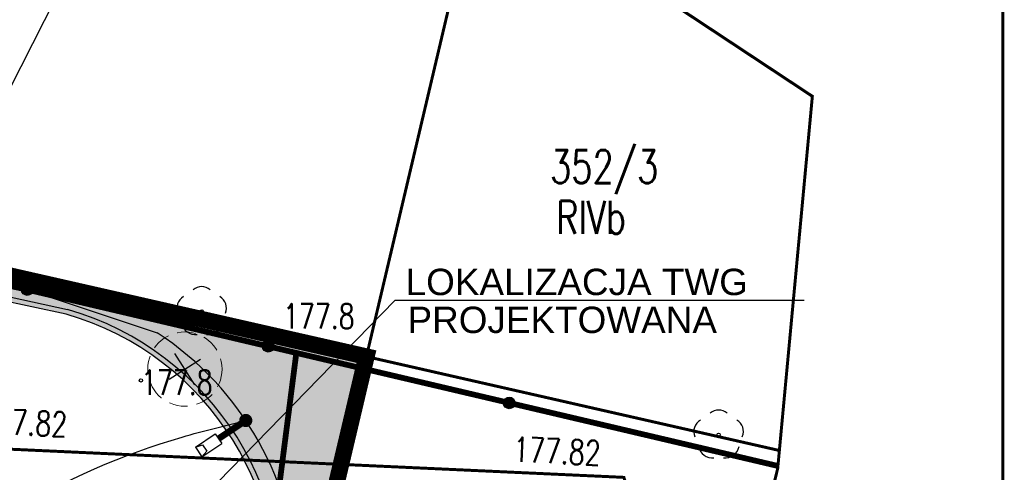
# Model space of a CAD drawing. Header units: metres. Extents: x 964 to 7125, y -212 to 9570.
# Tile 111 of 185: x 1960 to 1990, y 266 to 279. Entities that reach past the tile are written whole.
import ezdxf
from ezdxf import colors
from ezdxf.entities.mleader import LeaderData, LeaderLine
from ezdxf.enums import TextEntityAlignment as Align
from ezdxf.math import Vec2, Vec3

# ---------------------------------------------------------------- set-up
doc = ezdxf.new("R2010")
doc.units = ezdxf.units.M
for name, pattern in [('1', [1.5, 1, -0.5]), ('1081', [1.5, 1, -0.5]), ('3901', [0]), ('CENTER2', [1.125, 0.75, -0.125, 0.125, -0.125]), ('CIĄGłA', [0]), ('DASHED', [0.75, 0.5, -0.25])]:
    doc.linetypes.add(name, pattern=pattern)
for name, color, linetype, lineweight in [('- AGP-1_OPISY', 7, 'Continuous', 13), ('_IE', 240, 'Continuous', 9), ('AGP1_granica_opracow', 7, 'Continuous', 15), ('AGP1_HATCH', 7, 'Continuous', 5), ('AGP1_KRAWEZNIKI NOWE', 7, 'Continuous', 30), ('AGP1_OPISY', 7, 'Continuous', 13), ('AGP1_ZIELEN', 1, 'Continuous', 15), ('IS', 7, 'Continuous', 15), ('IS-KS-opis-rzedne', 36, 'Continuous', 30), ('IS-W-opis', 166, 'Continuous', 30), ('PODKŁAD MAPA', 7, 'Continuous', 9)]:
    doc.layers.add(name, color=color, linetype=linetype, lineweight=lineweight)
for name, color, linetype in [('0S', 7, 'Continuous'), ('Dzialki', 7, 'Continuous'), ('Numery_dzialek', 7, 'Continuous'), ('Numery_konturow', 7, 'Continuous'), ('OT_Rzedna', 7, 'Continuous'), ('OT_ZagospodarowanieTerenu', 7, 'Continuous'), ('OTO_L_0', 7, 'Continuous'), ('siatka_kwadratow', 7, 'Continuous'), ('WYMIARY', 9, 'Continuous'), ('zakres_poprawny', 7, 'Continuous')]:
    doc.layers.add(name, color=color, linetype=linetype)
doc.styles.add('ARIAL', font='arial.ttf')
doc.styles.add('IS-0.6', font='simplex.shx', dxfattribs={"width": 0.6})
doc.styles.get("Standard").update_dxf_attribs({"font": 'arial.ttf'})
doc.styles.add('STYL_ARIAL', font='simplex', dxfattribs={"width": 0.75, "oblique": 0.1})
doc.styles.add('x_Śmieszkowo_$0$Arial', font='arial.ttf')

# ---------------------------------------------------------------- blocks, each defined once
blk = doc.blocks.new('OTZL')
at = {"color": 0}
blk.add_circle((0, 0), 0.05, dxfattribs=at)
for centre, radius, start, end in [((0, 0.35), 0.4, 50.114, 129.886), ((-0.35, 0.1), 0.4, 119.84816, 203.51949), ((0.35, 0.1), 0.4, 336.88451, 60.15184), ((-0.2, -0.3), 0.4, 187.477, 278.47884), ((0.2, -0.275), 0.425, 262.6459300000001, 349.62892)]:
    blk.add_arc(centre, radius, start, end, dxfattribs=at)
blk = doc.blocks.new('OTRN')
at = {"color": 0}
blk.add_circle((0, 0), 0.05, dxfattribs=at)
blk = doc.blocks.new('MDCP 20240606')
at = {"layer": 'Dzialki', "color": 251, "true_color": 0x636466, "const_width": 0.09}
for points in [[(6592067.7127, 5738000.0146), (6592064.28, 5737985.46)], [(6592064.28, 5737985.46), (6592011.58, 5737997.44)], [(6592064.28, 5737985.46), (6592058.62, 5737961.47)], [(6592064.28, 5737985.46), (6592076.7906, 5737982.614)]]:
    blk.add_lwpolyline(points, dxfattribs=at)
at = {"layer": 'OT_ZagospodarowanieTerenu', "color": 251, "linetype": '1081', "true_color": 0x636466, "const_width": 0.09}
blk.add_lwpolyline([(6592073.7, 5737976.5), (6592072.08, 5737981.8), (6592052.48, 5737982.7), (6592038.83, 5737971.26), (6592034.15, 5737950.72), (6592037.44, 5737948.76), (6592037.82, 5737943.52), (6592053.99, 5737937.59), (6592051.48, 5737922.7), (6592058.84, 5737922.22), (6592062.72, 5737925.29), (6592063.65, 5737933.34), (6592066.33, 5737944.78), (6592065.09, 5737951.53), (6592063.33, 5737955.72), (6592065.93, 5737958.41), (6592070.87, 5737958), (6592072.22, 5737963.52), (6592071.8, 5737967.27), (6592073.7, 5737976.5)], dxfattribs=at)
at = {"layer": 'OTO_L_0', "color": 251, "linetype": '3901', "true_color": 0x636466, "const_width": 0.175}
for points in [[(6592054.8558, 5737987.2887), (6592049.1046, 5737988.6416)], [(6592062.1566, 5737985.5715), (6592054.8558, 5737987.2887)], [(6592062.1566, 5737985.5715), (6592061.2033, 5737978.1323)], [(6592069.0333, 5737983.9565), (6592062.1566, 5737985.5715)], [(6592075.91, 5737982.3416), (6592069.0333, 5737983.9565)], [(6592076.747, 5737982.145), (6592075.91, 5737982.3416)]]:
    blk.add_lwpolyline(points, dxfattribs=at)
at = {"layer": 'OTO_L_0', "color": 251, "true_color": 0x636466}
for centre, radius in [((6592054.0066, 5737987.4885), 0.175), ((6592054.0066, 5737987.4885), 0.1575), ((6592054.0066, 5737987.4885), 0.14), ((6592054.0066, 5737987.4885), 0.1225), ((6592054.0066, 5737987.4885), 0.105), ((6592054.0066, 5737987.4885), 0.0875), ((6592054.0066, 5737987.4885), 0.07), ((6592054.0066, 5737987.4885), 0.0525), ((6592054.0066, 5737987.4885), 0.035), ((6592061.3073, 5737985.7712), 0.175), ((6592061.3073, 5737985.7712), 0.1575), ((6592061.3073, 5737985.7712), 0.14), ((6592061.3073, 5737985.7712), 0.1225), ((6592061.3073, 5737985.7712), 0.105), ((6592061.3073, 5737985.7712), 0.0875), ((6592061.3073, 5737985.7712), 0.07), ((6592061.3073, 5737985.7712), 0.0525), ((6592061.3073, 5737985.7712), 0.035), ((6592068.6086, 5737984.0562), 0.175), ((6592068.6086, 5737984.0562), 0.1575), ((6592068.6086, 5737984.0562), 0.14), ((6592068.6086, 5737984.0562), 0.1225), ((6592068.6086, 5737984.0562), 0.105), ((6592068.6086, 5737984.0562), 0.0875), ((6592068.6086, 5737984.0562), 0.07), ((6592068.6086, 5737984.0562), 0.0525), ((6592068.6086, 5737984.0562), 0.035)]:
    blk.add_circle(centre, radius, dxfattribs=at)
at = {"layer": 'siatka_kwadratow', "color": 7, "const_width": 0.09}
blk.add_lwpolyline([(6592083.56, 5737853.3595), (6592083.56, 5738063.3595)], dxfattribs=at)
at = {"layer": 'zakres_poprawny', "color": 251, "linetype": '1', "true_color": 0x636466, "const_width": 0.09}
blk.add_lwpolyline([(6592058.8365, 5737922.2224), (6592062.95, 5737925.47), (6592076.74, 5737982.07), (6592077.79, 5737993.35), (6592067.13, 5738000.4), (6592016.74, 5738013.09), (6592007.01, 5738024.5), (6591998.3993, 5738028.4013)], dxfattribs=at)
at = {"layer": 'OT_Rzedna', "color": 251, "true_color": 0x636466}
for p in [(6592063.16, 5737985.9), (6592057.45, 5737984.74)]:
    blk.add_blockref('OTRN', p, dxfattribs=at)
at = {"layer": 'OT_ZagospodarowanieTerenu', "color": 251, "true_color": 0x636466}
for p in [(6592059.29, 5737986.83), (6592074.95, 5737983.09)]:
    blk.add_blockref('OTZL', p, dxfattribs=at)
at = {"layer": 'Numery_dzialek', "color": 251, "true_color": 0x636466, "style": 'STYL_ARIAL', "width": 0.75}
blk.add_text('352/3', height=1, dxfattribs=at).set_placement((6592069.8437, 5737991.7192), align=Align.TOP_LEFT)
at = {"layer": 'Numery_konturow', "color": 251, "true_color": 0x636466, "style": 'STYL_ARIAL', "width": 0.75}
blk.add_text('RIVb', height=1, dxfattribs=at).set_placement((6592070.0283, 5737990.1849), align=Align.TOP_LEFT)
at = {"layer": 'OT_Rzedna', "color": 251, "true_color": 0x636466, "style": 'STYL_ARIAL', "width": 0.75}
blk.add_text('177.8', height=0.75, dxfattribs=at).set_placement((6592061.7527, 5737986.0848), align=Align.BOTTOM_LEFT)
blk.add_text('177.8', height=0.75, dxfattribs=at).set_placement((6592057.45, 5737984.6775), align=Align.MIDDLE_LEFT)
for p in [(6592052.5846, 5737983.8945), (6592068.7453, 5737983.0294)]:
    blk.add_text('177.82', height=0.75, rotation=357.3709, dxfattribs=at).set_placement(p, align=Align.TOP_LEFT)
blk = doc.blocks.new('drzewo_liściaste_symbol')
at = {"layer": 'AGP1_ZIELEN', "color": 11, "lineweight": 30, "true_color": 0xf27172, "transparency": 33554559}
for p, q in [((0.5303300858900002, -0.5303300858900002), (-0.5303300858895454, 0.5303300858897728)), ((-0.5303300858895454, -0.5303300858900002), (0.5303300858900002, 0.5303300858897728))]:
    blk.add_line(p, q, dxfattribs=at)
at = {"layer": 'AGP1_ZIELEN', "color": 252, "linetype": 'DASHED', "lineweight": 5, "ltscale": 1.5, "true_color": 0x939598}
blk.add_circle((0, 0), 1.5, dxfattribs=at)
blk = doc.blocks.new('DRZEWA DO WYCINKI 20240606')
at = {"layer": 'AGP1_ZIELEN', "lineweight": 9, "xscale": 0.75, "yscale": 0.75, "zscale": 0.75, "rotation": 347.6011741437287}
blk.add_blockref('drzewo_liściaste_symbol', (2244.827681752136, 233.3627726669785), dxfattribs=at)
blk = doc.blocks.new('IS-opis-studni-P-0.6')
at = {"color": 0, "linetype": 'Continuous', "lineweight": 15, "transparency": 16777216}
blk.add_line((0, 0), (3.5, 0), dxfattribs=at)
at = {"color": 0, "linetype": 'Continuous', "lineweight": -2, "transparency": 16777216, "style": 'IS-0.6', "width": 0.6}
for p in [(1.75, 0.25), (1.75, -1.25), (1.75, -2.5)]:
    blk.add_attdef('000,00', text='', height=1, dxfattribs=at).set_placement(p, align=Align.CENTER)
blk.add_attdef('S0', text='', height=1.25, dxfattribs=at).set_placement((3.75, 0), align=Align.MIDDLE_LEFT)
blk = doc.blocks.new('_None', base_point=(2.5, 0))
blk = doc.blocks.new('IE_20251212')
at = {"layer": '_IE', "linetype": 'CIĄGłA', "lineweight": -3}
for p, q in [((16.90197700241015, -21.2857245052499), (37.87184873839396, -25.80139419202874)), ((37.87184873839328, -25.80139419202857), (41.20272448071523, -26.90572856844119))]:
    blk.add_line(p, q, dxfattribs=at)
at = {"layer": '_IE', "color": 4, "lineweight": -3}
for p, q in [((48.40063294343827, -25.93371331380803), (34.23008380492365, -40.46088142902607)), ((60.80196141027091, -25.93371331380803), (48.40063294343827, -25.93371331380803)), ((60.80196141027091, -25.93371331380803), (48.40063294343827, -25.93371331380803)), ((60.80196141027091, -25.93371331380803), (48.40063294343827, -25.93371331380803)), ((60.80196141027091, -25.93371331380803), (48.40063294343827, -25.93371331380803)), ((60.80196141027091, -25.93371331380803), (48.40063294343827, -25.93371331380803)), ((60.80196141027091, -25.93371331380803), (48.40063294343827, -25.93371331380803)), ((60.80196141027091, -25.93371331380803), (48.40063294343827, -25.93371331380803)), ((60.80196141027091, -25.93371331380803), (48.40063294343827, -25.93371331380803)), ((60.80196141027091, -25.93371331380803), (48.40063294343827, -25.93371331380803)), ((60.80196141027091, -25.93371331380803), (48.40063294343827, -25.93371331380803)), ((60.80196141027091, -25.93371331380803), (48.40063294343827, -25.93371331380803)), ((60.80196141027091, -25.93371331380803), (48.40063294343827, -25.93371331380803))]:
    blk.add_line(p, q, dxfattribs=at)
at = {"layer": '_IE', "lineweight": -3}
for p, q in [((42.36032567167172, -30.37135962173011), (42.96064287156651, -29.97012850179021)), ((42.36032567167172, -30.37135962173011), (42.96064287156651, -29.97012850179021)), ((42.36032567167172, -30.37135962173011), (42.96064287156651, -29.97012850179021)), ((42.36032567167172, -30.37135962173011), (42.96064287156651, -29.97012850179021)), ((42.36032567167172, -30.37135962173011), (42.96064287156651, -29.97012850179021)), ((42.36032567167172, -30.37135962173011), (42.96064287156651, -29.97012850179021)), ((42.36032567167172, -30.37135962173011), (42.96064287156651, -29.97012850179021)), ((42.36032567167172, -30.37135962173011), (42.96064287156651, -29.97012850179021)), ((42.36032567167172, -30.37135962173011), (42.96064287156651, -29.97012850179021)), ((42.36032567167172, -30.37135962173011), (42.96064287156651, -29.97012850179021)), ((42.36032567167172, -30.37135962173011), (42.96064287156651, -29.97012850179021)), ((42.36032567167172, -30.37135962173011), (42.96064287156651, -29.97012850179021)), ((42.96064287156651, -29.97012850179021), (43.15864708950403, -30.26638004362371)), ((42.96064287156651, -29.97012850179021), (43.15864708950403, -30.26638004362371)), ((42.96064287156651, -29.97012850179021), (43.15864708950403, -30.26638004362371)), ((42.96064287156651, -29.97012850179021), (43.15864708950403, -30.26638004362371)), ((42.96064287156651, -29.97012850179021), (43.15864708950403, -30.26638004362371)), ((42.96064287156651, -29.97012850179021), (43.15864708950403, -30.26638004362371)), ((42.96064287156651, -29.97012850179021), (43.15864708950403, -30.26638004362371)), ((42.96064287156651, -29.97012850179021), (43.15864708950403, -30.26638004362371)), ((42.96064287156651, -29.97012850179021), (43.15864708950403, -30.26638004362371)), ((42.96064287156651, -29.97012850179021), (43.15864708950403, -30.26638004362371)), ((42.96064287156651, -29.97012850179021), (43.15864708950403, -30.26638004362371)), ((42.96064287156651, -29.97012850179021), (43.15864708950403, -30.26638004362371)), ((42.36032567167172, -30.37135962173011), (42.57507137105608, -30.30589054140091)), ((42.36032567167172, -30.37135962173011), (42.57507137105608, -30.30589054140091)), ((42.36032567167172, -30.37135962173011), (42.57507137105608, -30.30589054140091)), ((42.36032567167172, -30.37135962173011), (42.57507137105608, -30.30589054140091)), ((42.36032567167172, -30.37135962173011), (42.57507137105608, -30.30589054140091)), ((42.36032567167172, -30.37135962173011), (42.57507137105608, -30.30589054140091)), ((42.36032567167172, -30.37135962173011), (42.57507137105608, -30.30589054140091)), ((42.36032567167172, -30.37135962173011), (42.57507137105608, -30.30589054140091)), ((42.36032567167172, -30.37135962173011), (42.57507137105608, -30.30589054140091)), ((42.36032567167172, -30.37135962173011), (42.57507137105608, -30.30589054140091)), ((42.36032567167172, -30.37135962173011), (42.57507137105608, -30.30589054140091)), ((42.36032567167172, -30.37135962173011), (42.57507137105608, -30.30589054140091)), ((42.36032567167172, -30.37135962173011), (42.55832989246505, -30.66761116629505)), ((42.36032567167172, -30.37135962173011), (42.55832989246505, -30.66761116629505)), ((42.36032567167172, -30.37135962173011), (42.55832989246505, -30.66761116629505)), ((42.36032567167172, -30.37135962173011), (42.55832989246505, -30.66761116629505)), ((42.36032567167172, -30.37135962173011), (42.55832989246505, -30.66761116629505)), ((42.36032567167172, -30.37135962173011), (42.55832989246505, -30.66761116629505)), ((42.36032567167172, -30.37135962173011), (42.55832989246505, -30.66761116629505)), ((42.36032567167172, -30.37135962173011), (42.55832989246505, -30.66761116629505)), ((42.36032567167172, -30.37135962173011), (42.55832989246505, -30.66761116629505)), ((42.36032567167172, -30.37135962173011), (42.55832989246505, -30.66761116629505)), ((42.36032567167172, -30.37135962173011), (42.55832989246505, -30.66761116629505)), ((42.36032567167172, -30.37135962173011), (42.55832989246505, -30.66761116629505)), ((42.55832989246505, -30.66761116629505), (43.15864708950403, -30.26638004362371)), ((42.55832989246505, -30.66761116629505), (43.15864708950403, -30.26638004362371)), ((42.55832989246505, -30.66761116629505), (43.15864708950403, -30.26638004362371)), ((42.55832989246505, -30.66761116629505), (43.15864708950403, -30.26638004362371)), ((42.55832989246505, -30.66761116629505), (43.15864708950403, -30.26638004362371)), ((42.55832989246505, -30.66761116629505), (43.15864708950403, -30.26638004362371)), ((42.55832989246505, -30.66761116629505), (43.15864708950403, -30.26638004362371)), ((42.55832989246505, -30.66761116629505), (43.15864708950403, -30.26638004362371)), ((42.55832989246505, -30.66761116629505), (43.15864708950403, -30.26638004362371)), ((42.55832989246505, -30.66761116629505), (43.15864708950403, -30.26638004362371)), ((42.55832989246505, -30.66761116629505), (43.15864708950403, -30.26638004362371)), ((42.55832989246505, -30.66761116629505), (43.15864708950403, -30.26638004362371)), ((42.57507137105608, -30.30589054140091), (42.70095033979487, -30.4942291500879)), ((42.57507137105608, -30.30589054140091), (42.70095033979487, -30.4942291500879)), ((42.57507137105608, -30.30589054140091), (42.70095033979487, -30.4942291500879)), ((42.57507137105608, -30.30589054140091), (42.70095033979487, -30.4942291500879)), ((42.57507137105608, -30.30589054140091), (42.70095033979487, -30.4942291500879)), ((42.57507137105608, -30.30589054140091), (42.70095033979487, -30.4942291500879)), ((42.57507137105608, -30.30589054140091), (42.70095033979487, -30.4942291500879)), ((42.57507137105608, -30.30589054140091), (42.70095033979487, -30.4942291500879)), ((42.57507137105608, -30.30589054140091), (42.70095033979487, -30.4942291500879)), ((42.57507137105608, -30.30589054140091), (42.70095033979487, -30.4942291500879)), ((42.57507137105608, -30.30589054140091), (42.70095033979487, -30.4942291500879)), ((42.57507137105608, -30.30589054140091), (42.70095033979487, -30.4942291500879)), ((42.55832989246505, -30.66761116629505), (42.70095033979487, -30.4942291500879)), ((42.55832989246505, -30.66761116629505), (42.70095033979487, -30.4942291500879)), ((42.55832989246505, -30.66761116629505), (42.70095033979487, -30.4942291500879)), ((42.55832989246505, -30.66761116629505), (42.70095033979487, -30.4942291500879)), ((42.55832989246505, -30.66761116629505), (42.70095033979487, -30.4942291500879)), ((42.55832989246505, -30.66761116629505), (42.70095033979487, -30.4942291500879)), ((42.55832989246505, -30.66761116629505), (42.70095033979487, -30.4942291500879)), ((42.55832989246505, -30.66761116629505), (42.70095033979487, -30.4942291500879)), ((42.55832989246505, -30.66761116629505), (42.70095033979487, -30.4942291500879)), ((42.55832989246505, -30.66761116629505), (42.70095033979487, -30.4942291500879)), ((42.55832989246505, -30.66761116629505), (42.70095033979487, -30.4942291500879)), ((42.55832989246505, -30.66761116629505), (42.70095033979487, -30.4942291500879))]:
    blk.add_line(p, q, dxfattribs=at)
at = {"layer": '_IE', "lineweight": -3, "ltscale": 3}
blk.add_lwpolyline([(45.48114547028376, -34.53322465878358, 0.2439445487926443), (41.20272448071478, -26.90572856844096)], format="xyb", dxfattribs=at)
at = {"layer": '_IE', "lineweight": -3, "ltscale": 3, "const_width": 0.2, "elevation": -1.163272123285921e-10}
blk.add_lwpolyline([(43.05964498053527, -30.11825427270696), (43.88517164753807, -29.56650097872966)], dxfattribs=at)
blk.add_lwpolyline([(43.05964498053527, -30.11825427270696), (43.88517164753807, -29.56650097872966)], dxfattribs=at)
blk.add_lwpolyline([(43.05964498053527, -30.11825427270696), (43.88517164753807, -29.56650097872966)], dxfattribs=at)
blk.add_lwpolyline([(43.05964498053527, -30.11825427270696), (43.88517164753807, -29.56650097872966)], dxfattribs=at)
blk.add_lwpolyline([(43.05964498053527, -30.11825427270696), (43.88517164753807, -29.56650097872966)], dxfattribs=at)
blk.add_lwpolyline([(43.05964498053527, -30.11825427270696), (43.88517164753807, -29.56650097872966)], dxfattribs=at)
blk.add_lwpolyline([(43.05964498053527, -30.11825427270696), (43.88517164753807, -29.56650097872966)], dxfattribs=at)
blk.add_lwpolyline([(43.05964498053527, -30.11825427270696), (43.88517164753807, -29.56650097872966)], dxfattribs=at)
blk.add_lwpolyline([(43.05964498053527, -30.11825427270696), (43.88517164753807, -29.56650097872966)], dxfattribs=at)
blk.add_lwpolyline([(43.05964498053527, -30.11825427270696), (43.88517164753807, -29.56650097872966)], dxfattribs=at)
blk.add_lwpolyline([(43.05964498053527, -30.11825427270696), (43.88517164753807, -29.56650097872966)], dxfattribs=at)
blk.add_lwpolyline([(43.05964498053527, -30.11825427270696), (43.88517164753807, -29.56650097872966)], dxfattribs=at)
at = {"layer": '_IE', "lineweight": -3, "ltscale": 3, "const_width": 0.2}
for points in [[(43.95621124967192, -29.49612076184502, 0.9999999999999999), (43.8141320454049, -29.63688119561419, 0.9999999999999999)], [(43.95621124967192, -29.49612076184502, 0.9999999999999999), (43.8141320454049, -29.63688119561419, 0.9999999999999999)], [(43.95621124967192, -29.49612076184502, 0.9999999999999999), (43.8141320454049, -29.63688119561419, 0.9999999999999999)], [(43.95621124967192, -29.49612076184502, 0.9999999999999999), (43.8141320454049, -29.63688119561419, 0.9999999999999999)], [(43.95621124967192, -29.49612076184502, 0.9999999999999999), (43.8141320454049, -29.63688119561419, 0.9999999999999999)], [(43.95621124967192, -29.49612076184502, 0.9999999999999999), (43.8141320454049, -29.63688119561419, 0.9999999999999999)], [(43.95621124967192, -29.49612076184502, 0.9999999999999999), (43.8141320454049, -29.63688119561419, 0.9999999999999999)], [(43.95621124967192, -29.49612076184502, 0.9999999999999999), (43.8141320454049, -29.63688119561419, 0.9999999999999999)], [(43.95621124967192, -29.49612076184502, 0.9999999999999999), (43.8141320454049, -29.63688119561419, 0.9999999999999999)], [(43.95621124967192, -29.49612076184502, 0.9999999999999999), (43.8141320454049, -29.63688119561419, 0.9999999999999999)], [(43.95621124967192, -29.49612076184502, 0.9999999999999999), (43.8141320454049, -29.63688119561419, 0.9999999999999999)], [(43.86521816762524, -29.66449005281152, 0.9999999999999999), (43.90512512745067, -29.46851190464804, 0.9999999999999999)]]:
    blk.add_lwpolyline(points, format="xyb", close=True, dxfattribs=at)
at = {"layer": '_IE', "color": 6, "lineweight": -3}
blk.add_spline([(32.15827776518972, -38.65456695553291), (33.03818994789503, -36.34081034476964), (41.9594475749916, -30.0688314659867), (43.8851716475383, -29.56650097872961)], degree=3, dxfattribs=at)
at = {"layer": '_IE', "color": 4, "lineweight": -3, "style": 'x_Śmieszkowo_$0$Arial'}
for s, p in [('LOKALIZACJA TWG', (48.72834626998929, -25.76638029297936)), ('PROJEKTOWANA', (48.78494302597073, -26.91608291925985))]:
    blk.add_text(s, height=0.8000000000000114, dxfattribs=at).set_placement(p)
blk = doc.blocks.new('IS_2025-10-21')
at = {"layer": 'IS-KS-opis-rzedne'}
ml = blk.add_multileader_block('Standard', dxfattribs=at)
ml.set_content('IS-opis-studni-P-0.6', color=256)
ml.set_attribute('S0', 'S2', width=0)
ml.set_attribute('000,00', '177,68', width=0)
ml.set_attribute('000,00', '176,11', width=0)
ml.set_attribute('000,00', '', width=0)
ml.set_leader_properties(linetype='Continuous', lineweight=9)
ml.set_arrow_properties(name='NONE')
ml.build(insert=Vec2(0, 0))
ml.multileader.update_dxf_attribs({"has_dogleg": 0, "text_left_attachment_type": 6, "text_right_attachment_type": 6, "dogleg_length": 0, "arrow_head_size": 5, "block_connection_type": 1})
ctx = ml.context
ctx.base_point, ctx.char_height, ctx.arrow_head_size, ctx.landing_gap_size, ctx.plane_origin = Vec3(1955.962259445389, 277.3742900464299), 20, 5, 5, Vec3(1958.816689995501, 266.4616025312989)
ctx.left_attachment, ctx.right_attachment, ctx.text_align_type, ctx.attachment_type = 6, 6, 2, 1
notes = []
notes.append((ctx, [(1, (1, 1, 0), (1955.962259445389, 277.3742900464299), (1, 0), 0, [(0, [(1952.59499859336, 269.5683712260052)], 0, [])])]))
ctx.block.insert = Vec3(1955.962259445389, 277.3742900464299)
ml = blk.add_multileader_block('Standard', dxfattribs=at)
ml.set_content('IS-opis-studni-P-0.6', color=256)
ml.set_attribute('S0', 'S3', width=0)
ml.set_attribute('000,00', '177,85', width=0)
ml.set_attribute('000,00', '176,22', width=0)
ml.set_attribute('000,00', '', width=0)
ml.set_leader_properties(linetype='Continuous', lineweight=9)
ml.set_arrow_properties(name='NONE')
ml.build(insert=Vec2(0, 0))
ml.multileader.update_dxf_attribs({"has_dogleg": 0, "text_left_attachment_type": 6, "text_right_attachment_type": 6, "dogleg_length": 0, "arrow_head_size": 5, "block_connection_type": 1})
ctx = ml.context
ctx.base_point, ctx.char_height, ctx.arrow_head_size, ctx.landing_gap_size, ctx.plane_origin = Vec3(1963.913600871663, 273.2045609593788), 20, 5, 5, Vec3(1960.139954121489, 255.9023988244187)
ctx.left_attachment, ctx.right_attachment, ctx.text_align_type, ctx.attachment_type = 6, 6, 2, 1
notes.append((ctx, [(1, (1, 1, 0), (1963.913600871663, 273.2045609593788), (1, 0), 0, [(0, [(1953.918262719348, 259.009167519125)], 0, [])])]))
ctx.block.insert = Vec3(1963.913600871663, 273.2045609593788)
at = {"layer": 'IS-W-opis'}
ml = blk.add_multileader_mtext('Standard', dxfattribs=at)
ml.set_content('W5', color=256, style='IS-0.6')
ml.set_leader_properties(linetype='Continuous', lineweight=9)
ml.set_arrow_properties(name='NONE')
ml.build(insert=Vec2(0, 0))
ml.multileader.update_dxf_attribs({"has_dogleg": 0, "text_left_attachment_type": 6, "text_right_attachment_type": 6, "dogleg_length": 0, "arrow_head_size": 0.25})
ctx = ml.context
ctx.base_point, ctx.char_height, ctx.arrow_head_size, ctx.landing_gap_size, ctx.plane_origin, ctx.plane_x_axis, ctx.plane_y_axis = Vec3(1958.643959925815, 273.0925208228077), 1, 0.25, 0.25, Vec3(1909.954331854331, 269.6334234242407), Vec3(1, -5.419996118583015e-10), Vec3(5.419996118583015e-10, 1)
ctx.left_attachment, ctx.right_attachment = 6, 6
notes.append((ctx, [(0, (1, 1, 0), (1958.643959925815, 273.0925208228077), (1, -5.419996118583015e-10), 0, [(0, [(1953.556130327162, 270.579861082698)], 0, [])])]))
ctx.mtext.insert, ctx.mtext.text_direction, ctx.mtext.rotation, ctx.mtext.width, ctx.mtext.line_spacing_style, ctx.mtext.flow_direction = Vec3(1958.893959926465, 274.2925208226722), Vec3(1, -5.419996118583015e-10), 6.283185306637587, 0.828571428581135, 2, 5
for ctx, leaders in notes:
    for number, flags, end, landing, length, lines in leaders:
        leader = LeaderData()
        leader.index, (leader.has_last_leader_line, leader.has_dogleg_vector, leader.attachment_direction) = number, flags
        leader.last_leader_point, leader.dogleg_vector, leader.dogleg_length = Vec3(end), Vec3(landing), length
        for number, points, colour, breaks in lines:
            line = LeaderLine()
            line.index, line.vertices, line.color, line.breaks = number, Vec3.list(points), colors.encode_raw_color(colour), breaks
            leader.lines.append(line)
        ctx.leaders.append(leader)
blk = doc.blocks.new('A$C273a521e')
at = {"layer": 'IS'}
blk.add_blockref('IS_2025-10-21', (-1902.907372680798, -313.0151020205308), dxfattribs=at)

msp = doc.modelspace()

# ---------------------------------------------------------------- hatches: boundary and pattern name
at = {"layer": 'AGP1_HATCH', "transparency": 33554625}
h = msp.add_hatch(dxfattribs=at)
h.set_pattern_fill('GRASS', color=64, scale=0.02)
h.set_pattern_definition([(90, (0, 0), (-0.3592102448, 0.3592102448), [0.09525, -0.6231704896]), (45, (0, 0), (-0.3592102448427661, 0.3592102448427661), [0.09525, -0.41275]), (135, (0, 0), (-0.3592102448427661, -0.3592102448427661), [0.09525, -0.41275])])
edge = h.paths.add_edge_path()
edge.add_line((1918.027372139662, 281.1750997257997), (1917.733087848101, 280.1037389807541))
edge.add_arc((1955.218774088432, 442.3996465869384), 166.5687194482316, 256.9943948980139, 258.1500133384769)
edge.add_line((1921.013892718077, 279.380738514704), (1921.293686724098, 279.3204852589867))
edge.add_line((1921.293686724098, 279.3204852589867), (1921.411575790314, 279.8679188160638))
edge.add_line((1921.411575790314, 279.8679188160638), (1923.034373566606, 279.5184515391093))
edge.add_line((1923.034373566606, 279.5184515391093), (1922.91648450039, 278.9710179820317))
edge.add_line((1922.91648450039, 278.9710179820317), (1933.464755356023, 276.6994623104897))
edge.add_line((1933.464755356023, 276.6994623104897), (1934.495887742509, 277.4314030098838))
edge.add_line((1934.495887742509, 277.4314030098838), (1918.027372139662, 281.1750997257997))
edge = h.paths.add_edge_path()
edge.add_line((1934.495887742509, 277.4314030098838), (1933.464755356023, 276.6994623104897))
edge.add_line((1933.464755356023, 276.6994623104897), (1961.672783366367, 270.6249021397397))
edge.add_arc((1959.177644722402, 261.9819229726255), 8.995932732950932, -9.899978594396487, 73.89711847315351, ccw=False)
edge.add_line((1968.039622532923, 260.4352636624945), (1961.280311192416, 230.8202579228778))
edge.add_line((1961.280311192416, 230.8202579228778), (1960.644477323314, 230.9653696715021))
edge.add_line((1960.644477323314, 230.9653696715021), (1959.26529123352, 224.9226379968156))
edge.add_line((1959.26529123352, 224.9226379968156), (1955.033328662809, 225.8885363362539))
edge.add_line((1955.033328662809, 225.8885363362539), (1956.408039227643, 231.9116583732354))
edge.add_line((1956.408039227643, 231.9116583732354), (1953.022839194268, 230.9890328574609))
edge.add_line((1953.022839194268, 230.9890328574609), (1949.225572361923, 231.8557167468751))
edge.add_line((1949.225572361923, 231.8557167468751), (1948.814638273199, 230.0552605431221))
edge.add_line((1948.814638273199, 230.0552605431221), (1944.094277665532, 231.1293036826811))
edge.add_line((1944.094277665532, 231.1293036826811), (1944.505933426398, 232.9329218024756))
edge.add_line((1944.505933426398, 232.9329218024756), (1938.432993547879, 234.319002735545))
edge.add_line((1938.432993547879, 234.319002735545), (1936.698210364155, 235.4907377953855))
edge.add_arc((1936.198520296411, 234.8031445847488), 0.8499850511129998, 53.99321822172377, 167.1431079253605)
edge.add_line((1935.369845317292, 234.992280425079), (1934.079247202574, 229.3376865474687))
edge.add_line((1934.079247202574, 229.3376865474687), (1929.93579943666, 230.2833823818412))
edge.add_line((1929.93579943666, 230.2833823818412), (1930.302951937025, 231.8920150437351))
edge.add_line((1930.302951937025, 231.8920150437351), (1911.146240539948, 236.2643211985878))
edge.add_line((1911.146240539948, 236.2643211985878), (1911.145917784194, 236.2643948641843))
edge.add_line((1911.145917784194, 236.2643948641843), (1911.579825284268, 238.1655061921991))
edge.add_line((1911.579825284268, 238.1655061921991), (1907.679791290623, 239.0556455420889))
edge.add_line((1907.679791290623, 239.0556455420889), (1908.391844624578, 242.1754179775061))
edge.add_line((1908.391844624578, 242.1754179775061), (1913.602602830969, 262.8037986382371))
edge.add_arc((1910.839397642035, 263.5017936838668), 2.849999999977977, 345.8234528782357, 357.692915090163)
edge.add_line((1913.687087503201, 263.3870659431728), (1913.781314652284, 265.7259047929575))
edge.add_line((1913.781314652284, 265.7259047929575), (1905.257372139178, 234.6850997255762))
edge.add_line((1905.257372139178, 234.6850997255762), (1959.667372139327, 222.3150997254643))
edge.add_line((1959.667372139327, 222.3150997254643), (1970.727372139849, 269.1950997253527))
edge.add_line((1970.727372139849, 269.1950997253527), (1934.495887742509, 277.4314030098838))
at = {"layer": 'AGP1_HATCH', "true_color": 0x636466, "transparency": 33554477}
h = msp.add_hatch(color=251, dxfattribs=at)
h.dxf.hatch_style = 1
h.paths.add_polyline_path([(1957.387694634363, 225.8640364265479), (1955.63282263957, 226.2645664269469), (1956.849989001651, 231.597427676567), (1958.604860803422, 231.1968974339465)], flags=16)
edge = h.paths.add_edge_path()
edge.add_arc((1960.322805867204, 465.5645542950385), 190.2882127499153, 257.0703403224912, 258.0782477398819)
edge.add_line((1921.013892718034, 279.3807385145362), (1961.668481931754, 270.6258284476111))
edge.add_line((1961.668481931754, 270.6258284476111), (1961.673641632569, 270.6246543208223))
edge.add_arc((1959.177644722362, 261.981922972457), 8.99593273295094, -9.899978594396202, 73.8914287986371, ccw=False)
edge.add_line((1968.039622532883, 260.4352636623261), (1961.280311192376, 230.8202579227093))
edge.add_line((1961.280311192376, 230.8202579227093), (1960.644477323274, 230.9653696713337))
edge.add_line((1960.644477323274, 230.9653696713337), (1959.26529123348, 224.9226379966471))
edge.add_line((1959.26529123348, 224.9226379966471), (1955.035033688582, 225.8924517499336))
edge.add_line((1955.035033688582, 225.8924517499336), (1956.414205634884, 231.9351207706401))
edge.add_line((1956.414205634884, 231.9351207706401), (1956.408039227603, 231.911658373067))
edge.add_line((1956.408039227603, 231.911658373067), (1953.022839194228, 230.9890328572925))
edge.add_line((1953.022839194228, 230.9890328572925), (1949.225572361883, 231.855716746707))
edge.add_line((1949.225572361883, 231.855716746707), (1948.814638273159, 230.0552605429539))
edge.add_line((1948.814638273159, 230.0552605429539), (1944.094277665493, 231.1293036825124))
edge.add_line((1944.094277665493, 231.1293036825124), (1944.505933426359, 232.9329218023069))
edge.add_line((1944.505933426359, 232.9329218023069), (1938.432993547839, 234.3190027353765))
edge.add_line((1938.432993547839, 234.3190027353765), (1936.698210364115, 235.4907377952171))
edge.add_arc((1936.198520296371, 234.8031445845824), 0.8499850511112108, 53.99321822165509, 167.1431079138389)
edge.add_line((1935.369845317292, 234.9922804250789), (1934.079247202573, 229.3376865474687))
edge.add_line((1934.079247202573, 229.3376865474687), (1929.93579943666, 230.2833823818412))
edge.add_line((1929.93579943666, 230.2833823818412), (1930.302951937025, 231.8920150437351))
edge.add_line((1930.302951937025, 231.8920150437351), (1911.146240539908, 236.2643211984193))
edge.add_line((1911.146240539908, 236.2643211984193), (1911.145972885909, 236.2646362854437))
edge.add_line((1911.145972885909, 236.2646362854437), (1911.579880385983, 238.1657476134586))
edge.add_line((1911.579880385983, 238.1657476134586), (1907.679791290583, 239.0556455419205))
edge.add_line((1907.679791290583, 239.0556455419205), (1908.391844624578, 242.1754179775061))
edge.add_line((1908.391844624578, 242.1754179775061), (1913.602602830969, 262.8037986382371))
edge.add_arc((1910.839397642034, 263.5017936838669), 2.849999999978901, 345.8234528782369, 357.6929150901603)
edge.add_line((1913.687087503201, 263.3870659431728), (1913.781794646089, 265.7378188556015))
edge.add_line((1913.781794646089, 265.7378188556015), (1913.957681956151, 266.3773577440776))
edge.add_line((1913.957681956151, 266.3773577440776), (1913.836965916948, 263.3810276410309))
edge.add_arc((1910.839397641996, 263.501793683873), 3.000000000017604, 345.82345287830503, 357.69291509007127, ccw=False)
edge.add_line((1913.748034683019, 262.767062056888), (1908.538083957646, 242.1420404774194))
edge.add_line((1908.538083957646, 242.1420404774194), (1911.462870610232, 241.4744904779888))
edge.add_arc((1911.237805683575, 240.497337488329), 1.002737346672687, -9.8722114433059, 77.02943066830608, ccw=False)
edge.add_line((1912.225695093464, 240.3254168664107), (1911.325813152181, 236.3771931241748))
edge.add_line((1911.325813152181, 236.3771931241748), (1934.333537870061, 231.1259360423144))
edge.add_line((1934.333537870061, 231.1259360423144), (1935.223605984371, 235.0256579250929))
edge.add_arc((1936.198520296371, 234.8031445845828), 0.9999850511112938, 54.147005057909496, 167.143107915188, ccw=False)
edge.add_line((1936.784219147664, 235.6136548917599), (1938.493712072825, 234.4590017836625))
edge.add_line((1938.493712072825, 234.4590017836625), (1953.019616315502, 231.143625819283))
edge.add_line((1953.019616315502, 231.143625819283), (1956.445877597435, 232.077442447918))
edge.add_line((1956.445877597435, 232.077442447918), (1961.167448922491, 230.999872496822))
edge.add_line((1961.167448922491, 230.999872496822), (1967.892518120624, 260.464850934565))
edge.add_arc((1959.177644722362, 261.9819229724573), 8.845932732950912, 350.1249919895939, 433.863969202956)
edge.add_line((1961.636095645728, 270.4793664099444), (1920.923664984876, 279.2464152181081))
edge.add_arc((1955.218774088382, 442.3996465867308), 166.7187194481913, 256.9978913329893, 258.1291453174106, ccw=False)
edge.add_line((1917.709243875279, 279.9552974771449), (1917.744927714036, 280.1010047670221))

# ---------------------------------------------------------------- linework, layer by layer
at = {"layer": '- AGP-1_OPISY', "color": 18, "linetype": 'CIĄGłA', "lineweight": 0, "true_color": 0x000000}
msp.add_lwpolyline([(1961.636095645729, 270.4793664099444), (1941.728414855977, 274.7663030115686)], dxfattribs=at)
at = {"layer": 'AGP1_granica_opracow', "color": 5, "linetype": 'CENTER2', "lineweight": 9, "ltscale": 5, "const_width": 0.5}
msp.add_lwpolyline([(1970.727372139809, 269.1950997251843), (1918.027372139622, 281.1750997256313), (1905.257372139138, 234.6850997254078), (1959.667372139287, 222.3150997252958), (1970.727372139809, 269.1950997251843)], dxfattribs=at)
at = {"layer": 'AGP1_KRAWEZNIKI NOWE', "color": 18, "linetype": 'CIĄGłA', "true_color": 0x000000}
for p, q in [((1961.636095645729, 270.4793664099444), (1920.923664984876, 279.2464152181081)), ((1921.013892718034, 279.3807385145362), (1961.668481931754, 270.6258284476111)), ((1961.668481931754, 270.6258284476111), (1961.67364163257, 270.6246543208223)), ((1961.636095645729, 270.4793664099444), (1961.636095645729, 270.4793664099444))]:
    msp.add_line(p, q, dxfattribs=at)
for centre, radius, start, end in [((1959.177644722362, 261.9819229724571), 8.995932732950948, 350.1000214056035, 73.89142879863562), ((1959.177644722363, 261.9819229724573), 8.845932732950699, 350.1249919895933, 73.86396920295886)]:
    msp.add_arc(centre, radius, start, end, dxfattribs=at)

# ---------------------------------------------------------------- block references
at = {"layer": '0S', "linetype": 'CIĄGłA'}
msp.add_blockref('DRZEWA DO WYCINKI 20240606', (-279.5993298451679, 35.45353547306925), dxfattribs=at)
at = {"layer": '_IE'}
msp.add_blockref('IE_20251212', (1923.187372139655, 296.8250997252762), dxfattribs=at)
at = {"layer": 'PODKŁAD MAPA', "linetype": 'ByBlock'}
msp.add_blockref('MDCP 20240606', (-6590093.552627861, -5737716.264900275), dxfattribs=at)
at = {"layer": 'WYMIARY', "color": 3}
msp.add_blockref('A$C273a521e', (1902.907372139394, 313.015099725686), dxfattribs=at)

# ---------------------------------------------------------------- leaders
at = {"layer": 'AGP1_OPISY'}
ml = msp.add_multileader_mtext('Standard', dxfattribs=at)
ml.set_content('ZNAK PODŚWIETLANY\\P"WODA-POWIETRZE-ODKURZACZ"', color=256, style='ARIAL')
ml.set_leader_properties()
ml.build(insert=Vec2(0, 0))
ml.multileader.update_dxf_attribs({"arrow_head_size": 1})
ctx = ml.context
ctx.base_point, ctx.char_height, ctx.arrow_head_size, ctx.landing_gap_size, ctx.plane_origin = Vec3(1966.275018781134, 289.2081840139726), 1, 1, 0.08, Vec3(2021.122650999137, 270.9621453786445)
ctx.text_align_type = 1
notes = []
notes.append((ctx, [(0, (1, 1, 0), (1965.974735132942, 289.2081840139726), (1, 0), 0.3002836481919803, [(0, [(1951.121046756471, 260.0578935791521)], 0, [])])]))
ctx.mtext.insert, ctx.mtext.width, ctx.mtext.defined_height, ctx.mtext.alignment, ctx.mtext.flow_direction = Vec3(1977.922549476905, 289.716710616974), 22.31043766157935, 9.297092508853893, 2, 5
for ctx, leaders in notes:
    for number, flags, end, landing, length, lines in leaders:
        leader = LeaderData()
        leader.index, (leader.has_last_leader_line, leader.has_dogleg_vector, leader.attachment_direction) = number, flags
        leader.last_leader_point, leader.dogleg_vector, leader.dogleg_length = Vec3(end), Vec3(landing), length
        for number, points, colour, breaks in lines:
            line = LeaderLine()
            line.index, line.vertices, line.color, line.breaks = number, Vec3.list(points), colors.encode_raw_color(colour), breaks
            leader.lines.append(line)
        ctx.leaders.append(leader)

doc.saveas('drawing.dxf')
